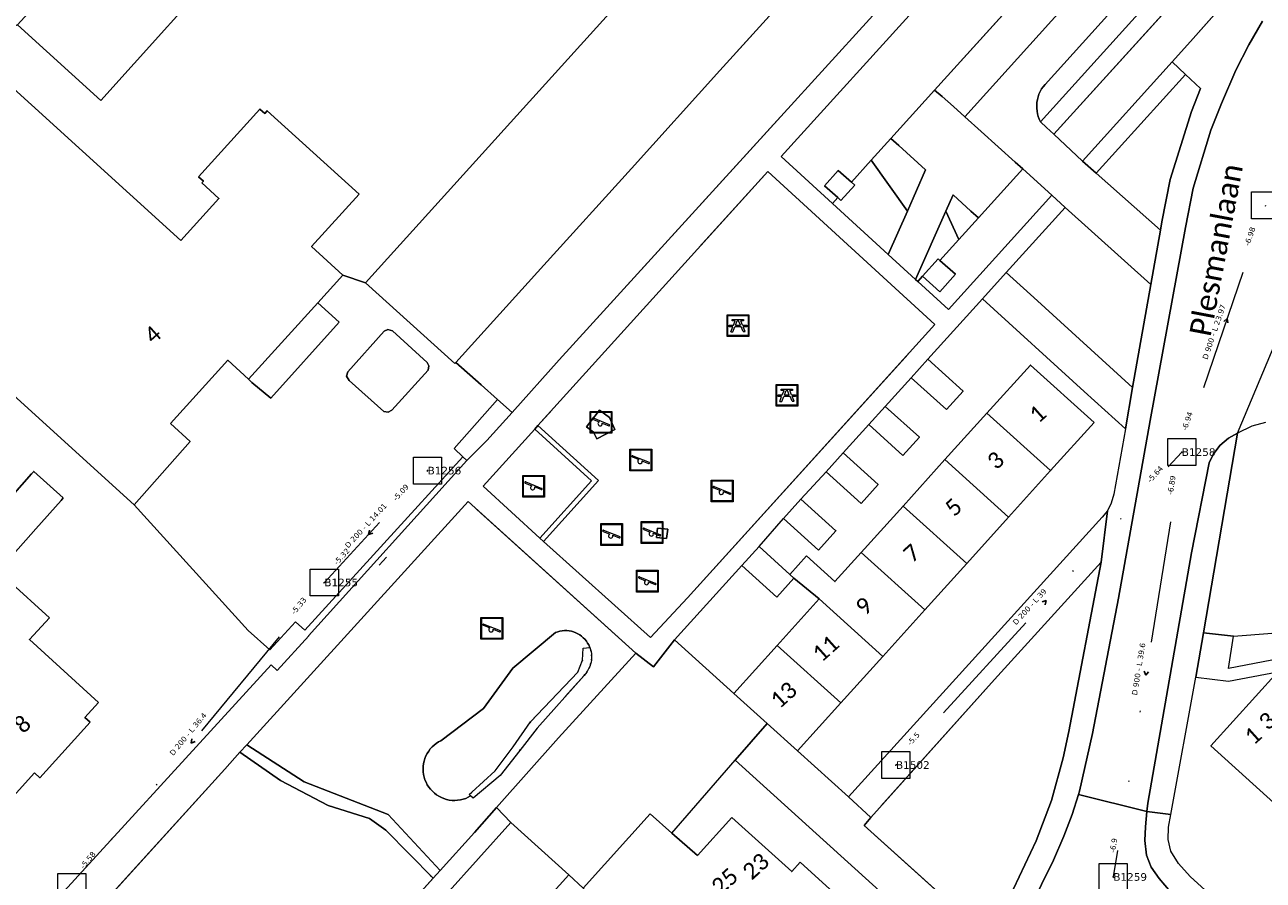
# Model space of a CAD drawing. Header units: metres. Extents: x 113074 to 114313, y 482627 to 483855.
# Tile 45 of 78: x 113702 to 113816, y 483092 to 483171. Entities that reach past the tile are written whole.
import ezdxf
from ezdxf.enums import TextEntityAlignment as Align

# ---------------------------------------------------------------- set-up
doc = ezdxf.new("R2010")
doc.units = ezdxf.units.M
doc.header["$MEASUREMENT"] = 0
doc.linetypes.add('DGN Style 2', pattern=[50.429501, 30.257701, -20.1718])
doc.linetypes.add('DGN Style 6', pattern=[30.473618, 0.016022, -6.408752, 11.215317, -6.408752, 0.016022, -6.408752])
for name, color, linetype, lineweight in [('BGT-Lijnen - BTD Groenvoorziening  gras- en kruidachtigen (v)', 94, 'Continuous', 13), ('BGT-Lijnen - BTD Groenvoorziening  heesters (v)', 94, 'Continuous', 13), ('BGT-Lijnen - BTD Groenvoorziening  planten (v)', 94, 'Continuous', 13), ('BGT-Lijnen - BTD Groenvoorziening (v)', 94, 'Continuous', 13), ('BGT-Lijnen - Huisnummer overig (t)', 252, 'Continuous', 13), ('BGT-Lijnen - ORL Straatnaam (t)', 7, 'Continuous', 13), ('BGT-Lijnen - OTD Gesloten verharding  kunststof (v)', 7, 'Continuous', 13), ('BGT-Lijnen - OTD Onverhard  zand (v)', 7, 'Continuous', 13), ('BGT-Lijnen - OTD Open verharding  tegels (v)', 7, 'Continuous', 13), ('BGT-Lijnen - OTD Open verharding (v)', 7, 'Continuous', 13), ('BGT-Lijnen - PND grondvlak pand (v_mv)', 1, 'Continuous', 13), ('BGT-Lijnen - STM Picknicktafel (p)', 7, 'Continuous', 13), ('BGT-Lijnen - STM Speelvoorziening (p)', 7, 'Continuous', 13), ('BGT-Lijnen - WGD Inrit (v)', 7, 'Continuous', 13), ('BGT-Lijnen - WGD Parkeervlak (v)', 7, 'Continuous', 13), ('BGT-Lijnen - WGD Rijbaan - Lokale weg (v)', 7, 'Continuous', 13), ('BGT-Lijnen - WGD Rijbaan - Lokale weg verkeersdrempel (v)', 7, 'Continuous', 13), ('BGT-Lijnen - WGD Voetpad (v)', 7, 'Continuous', 13), ('BGT-Lijnen - XXX Haagvoet BTD (v)', 211, 'Continuous', 13), ('Riolering - BOBs', 7, 'Continuous', 13), ('Riolering - Gemengd riool', 7, 'Continuous', 13), ('Riolering - KNOOP_NUMMER', 7, 'Continuous', 13), ('Riolering - KNOOP_RIOOLPUT', 7, 'Continuous', 13), ('Riolering - Leidingtekst', 7, 'Continuous', 13), ('Riolering - Level 63', 7, 'Continuous', 13), ('Riolering - Stroomrichting', 7, 'Continuous', 13)]:
    doc.layers.add(name, color=color, linetype=linetype, lineweight=lineweight)
doc.styles.add('Style-Calibri', font='calibri.ttf')
doc.styles.add('Style-Verdana', font='verdana.ttf')

# ---------------------------------------------------------------- blocks, each defined once
blk = doc.blocks.new('STM Speelvoorziening')
at = {"layer": 'BGT-Lijnen - STM Speelvoorziening (p)', "color": 30, "lineweight": 13, "flags": 128}
for points in [[(-93, -87), (-93, 88)], [(-88, 93), (88, 93)], [(-77, 28), (-17, 4)], [(-73, 40), (76, -20)], [(92, 88), (92, -87)], [(88, -92), (-88, -92)], [(11, -7), (71, -31)]]:
    blk.add_lwpolyline(points, dxfattribs=at)
at = {"layer": 'BGT-Lijnen - STM Speelvoorziening (p)', "color": 30, "lineweight": 13, "extrusion": (0, 0, -1)}
for centre, start, end in [((88, 88), 360, 90), ((-88, 88), 90, 180), ((88, -87), 270, 0), ((-88, -87), 180, 270)]:
    blk.add_arc(centre, 4.32, start, end, dxfattribs=at)
at = {"layer": 'BGT-Lijnen - STM Speelvoorziening (p)', "color": 30, "lineweight": 13}
for centre, radius, start, end in [((-76, 34), 6.15, 59.2233, 256.9778), ((-8, -13), 20.1, 118.3273, 269.9999), ((-8, -13), 20.1, 270, 17.8725), ((73, -26), 6.08, 246.3332, 69.8668)]:
    blk.add_arc(centre, radius, start, end, dxfattribs=at)
blk.add_3dface([(-100, 100), (100, 100), (100, -100), (-100, -100)], dxfattribs=at)
blk = doc.blocks.new('STM Picknicktafel')
at = {"layer": 'BGT-Lijnen - STM Picknicktafel (p)', "color": 241, "lineweight": 13, "flags": 128}
for points in [[(-93, -87), (-93, 88)], [(-88, 93), (88, 93)], [(-49, -12), (-82, -12), (-82, 4)], [(-82, 4), (-43, 4)], [(-27, 43), (-53, 43), (-53, 57)], [(-53, 57), (51, 57), (51, 43), (25, 43)], [(-43, 4), (-27, 43)], [(-23, 4), (-7, 43)], [(-23, 4), (21, 4)], [(5, 43), (-7, 43)], [(21, 4), (5, 43)], [(41, 4), (25, 43)], [(41, 4), (80, 4), (80, -12), (48, -12)], [(92, 88), (92, -87)], [(88, -92), (-88, -92)], [(-67, -56), (-49, -12)], [(-67, -56), (-48, -56)], [(-48, -56), (-30, -12)], [(28, -12), (-30, -12)], [(47, -55), (28, -12)], [(47, -55), (66, -55)], [(66, -55), (48, -12)]]:
    blk.add_lwpolyline(points, dxfattribs=at)
at = {"layer": 'BGT-Lijnen - STM Picknicktafel (p)', "color": 241, "lineweight": 13, "extrusion": (0, 0, -1)}
for centre, start, end in [((88, 88), 359.9986, 89.9987), ((-88, 88), 90, 180), ((88, -87), 270.0013, 0.0014), ((-88, -87), 180, 270)]:
    blk.add_arc(centre, 4.32, start, end, dxfattribs=at)
at = {"layer": 'BGT-Lijnen - STM Picknicktafel (p)', "color": 241, "lineweight": 13}
blk.add_3dface([(-100, 100), (100, 100), (100, -100), (-100, -100)], dxfattribs=at)
blk = doc.blocks.new('rioput')
at = {"layer": 'Riolering - Level 63', "linetype": 'Continuous', "lineweight": 13}
blk.add_3dface([(-1.29, 1.24), (1.29, 1.24), (1.29, -1.24), (-1.29, -1.24)], dxfattribs=at)

msp = doc.modelspace()

# ---------------------------------------------------------------- linework, layer by layer
at = {"layer": 'BGT-Lijnen - BTD Groenvoorziening  gras- en kruidachtigen (v)', "linetype": 'DGN Style 2', "lineweight": 13, "flags": 128}
for points in [[(113751.42, 483139.89), (113788.13, 483180.24)], [(113774.37, 483175.56), (113766.19, 483166.52), (113758.05, 483157.51)], [(113809.05, 483166.15), (113800.83, 483157.06), (113806.74, 483151.82)], [(113810.41, 483164.87), (113809.05, 483166.15)], [(113807.62, 483156.49), (113809.58, 483162.74), (113810.41, 483164.87)], [(113758.05, 483157.51), (113750, 483148.61), (113741.91, 483139.66)], [(113785.97, 483143.13), (113770.6, 483157.23), (113749.46, 483133.85)], [(113806.74, 483151.82), (113806.88, 483152.6), (113807.62, 483156.49)], [(113805.85, 483146.83), (113797.98, 483153.92), (113792.55, 483147.92)], [(113792.55, 483147.92), (113795.43, 483145.31), (113797.53, 483143.39)], [(113797.53, 483143.39), (113804.18, 483137.36), (113805.85, 483146.83)], [(113763.21, 483118), (113785.97, 483143.13)], [(113741.91, 483139.66), (113744.24, 483137.59), (113745.74, 483136.25)], [(113745.74, 483136.25), (113747.08, 483135.05), (113751.42, 483139.89)], [(113753.91, 483133.74), (113755.12, 483135.27), (113756.05, 483134.6)], [(113756.05, 483134.6), (113756.52, 483133.47), (113754.87, 483132.61)], [(113749.46, 483133.85), (113755.02, 483128.79), (113749.96, 483123.18)], [(113754.87, 483132.61), (113754.58, 483133.24), (113753.91, 483133.74)], [(113743.02, 483126.85), (113722.66, 483104.47)], [(113751.35, 483105.1), (113758.46, 483112.91), (113743.02, 483126.85)], [(113760.36, 483123.54), (113760.46, 483124.41), (113761.4, 483124.31)], [(113761.4, 483124.31), (113761.28, 483123.45), (113760.36, 483123.54)], [(113749.96, 483123.18), (113759.82, 483114.34), (113763.21, 483118)], [(113801.29, 483121.26), (113791.47, 483110.46), (113780.08, 483097.76)], [(113798.31, 483105.69), (113801.29, 483121.26)], [(113747.15, 483111.52), (113751.08, 483114.8)], [(113751.08, 483114.8), (113751.28, 483114.87), (113751.48, 483114.92)], [(113751.48, 483114.92), (113751.69, 483114.96), (113751.9, 483114.97)], [(113751.9, 483114.97), (113752.11, 483114.97), (113752.32, 483114.95)], [(113752.32, 483114.95), (113752.53, 483114.91), (113752.73, 483114.85)], [(113752.73, 483114.85), (113752.93, 483114.78), (113753.12, 483114.69)], [(113753.12, 483114.69), (113753.3, 483114.58), (113753.47, 483114.46)], [(113753.47, 483114.46), (113753.63, 483114.32), (113753.78, 483114.17)], [(113753.78, 483114.17), (113753.91, 483114.01), (113754.03, 483113.83)], [(113754.03, 483113.83), (113754.13, 483113.65), (113754.17, 483113.57)], [(113754.17, 483113.57), (113754.2, 483113.5), (113754.23, 483113.42)], [(113754.23, 483113.42), (113754.3, 483113.23), (113754.34, 483113.04)], [(113754.37, 483112.25), (113754.34, 483112.06), (113754.29, 483111.87)], [(113754.34, 483113.04), (113754.38, 483112.84), (113754.39, 483112.65)], [(113754.39, 483112.65), (113754.39, 483112.45), (113754.37, 483112.25)], [(113740.53, 483104.84), (113744.43, 483107.81), (113747.15, 483111.52)], [(113753.95, 483111.16), (113753.83, 483111), (113753.7, 483110.85)], [(113754.15, 483111.5), (113754.06, 483111.32), (113753.95, 483111.16)], [(113754.29, 483111.87), (113754.23, 483111.68), (113754.15, 483111.5)], [(113753.7, 483110.85), (113749.37, 483106), (113747.78, 483103.94)], [(113796.72, 483099.34), (113797.79, 483103.26), (113798.31, 483105.69)], [(113722.66, 483104.47), (113727.93, 483101.06), (113735.68, 483098.05)], [(113739.4, 483103.88), (113739.55, 483104.08), (113739.72, 483104.26)], [(113739.72, 483104.26), (113739.9, 483104.43), (113740.1, 483104.59)], [(113740.1, 483104.59), (113740.31, 483104.72), (113740.53, 483104.84)], [(113743.61, 483096.39), (113745.64, 483098.68), (113751.35, 483105.1)], [(113725.78, 483101.17), (113722.03, 483103.77), (113720.63, 483102.23)], [(113738.98, 483102.97), (113739.06, 483103.21), (113739.15, 483103.44)], [(113739.15, 483103.44), (113739.27, 483103.66), (113739.4, 483103.88)], [(113747.78, 483103.94), (113745.98, 483101.64), (113743.49, 483099.55)], [(113720.63, 483102.23), (113704.34, 483084.24), (113719.77, 483070.01)], [(113738.9, 483101.98), (113738.89, 483102.23), (113738.9, 483102.48)], [(113738.9, 483102.48), (113738.93, 483102.73), (113738.98, 483102.97)], [(113738.98, 483101.48), (113738.93, 483101.73), (113738.9, 483101.98)], [(113733.96, 483097.69), (113730.15, 483098.89), (113725.78, 483101.17)], [(113739.16, 483101.01), (113739.06, 483101.24), (113738.98, 483101.48)], [(113739.41, 483100.57), (113739.27, 483100.78), (113739.16, 483101.01)], [(113739.74, 483100.18), (113739.57, 483100.37), (113739.41, 483100.57)], [(113740.13, 483099.86), (113739.93, 483100.01), (113739.74, 483100.18)], [(113740.57, 483099.6), (113740.35, 483099.72), (113740.13, 483099.86)], [(113743.49, 483099.55), (113743.26, 483099.75), (113743.04, 483099.63)], [(113741.05, 483099.43), (113740.81, 483099.51), (113740.57, 483099.6)], [(113741.56, 483099.35), (113741.3, 483099.38), (113741.05, 483099.43)], [(113742.06, 483099.36), (113741.81, 483099.34), (113741.56, 483099.35)], [(113742.57, 483099.45), (113742.32, 483099.39), (113742.06, 483099.36)], [(113743.04, 483099.63), (113742.81, 483099.53), (113742.57, 483099.45)], [(113793.22, 483091.22), (113795.3, 483095.62), (113796.72, 483099.34)], [(113735.45, 483096.62), (113733.96, 483097.69)], [(113735.68, 483098.05), (113740.45, 483092.9), (113743.61, 483096.39)], [(113780.08, 483097.76), (113779.46, 483097.05), (113790.56, 483087.06)], [(113719.77, 483070.01), (113739.81, 483092.18), (113735.45, 483096.62)]]:
    msp.add_lwpolyline(points, dxfattribs=at)
at = {"layer": 'BGT-Lijnen - BTD Groenvoorziening  heesters (v)', "linetype": 'DGN Style 2', "lineweight": 13, "flags": 128}
for points in [[(113790.44, 483179.02), (113784.81, 483172.9), (113771.84, 483158.6)], [(113812.38, 483177.71), (113796.94, 483160.65), (113799.56, 483158.18)], [(113809.5, 483169.19), (113814.88, 483175.28), (113812.38, 483177.71)], [(113785.94, 483164.71), (113793.73, 483173.32)], [(113799.56, 483158.18), (113807.81, 483167.32), (113809.5, 483169.19)], [(113780.12, 483158.26), (113781.92, 483160.26), (113785.94, 483164.71)], [(113785.94, 483164.71), (113781.92, 483160.26), (113782.65, 483159.62)], [(113787.7, 483163.2), (113786.66, 483164.14), (113785.94, 483164.71)], [(113790.23, 483160.91), (113788.73, 483162.27), (113787.7, 483163.2)], [(113781.92, 483160.26), (113780.12, 483158.26), (113783.45, 483153.59)], [(113785.12, 483157.37), (113782.65, 483159.62), (113781.92, 483160.26)], [(113794.06, 483157.46), (113793.36, 483158.09), (113790.23, 483160.91)], [(113782.65, 483159.62), (113785.12, 483157.37)], [(113771.84, 483158.6), (113776.56, 483154.28), (113777.04, 483154.83)], [(113777.09, 483157.33), (113778.3, 483156.25), (113780.12, 483158.26)], [(113783.45, 483153.59), (113780.12, 483158.26), (113778.3, 483156.25)], [(113778.3, 483156.25), (113777.09, 483157.33), (113775.82, 483155.91)], [(113777.04, 483154.83), (113775.82, 483155.91), (113777.09, 483157.33)], [(113785.12, 483157.37), (113783.45, 483153.59), (113781.68, 483149.59)], [(113783.45, 483153.59), (113785.12, 483157.37)], [(113789.29, 483153.58), (113789.99, 483152.97), (113794.06, 483157.46)], [(113796.73, 483155.05), (113794.06, 483157.46), (113789.99, 483152.97)], [(113775.82, 483155.91), (113777.04, 483154.83), (113777.33, 483154.56)], [(113778.3, 483156.25), (113778.6, 483155.98), (113777.33, 483154.56)], [(113777.33, 483154.56), (113778.6, 483155.98), (113778.3, 483156.25)], [(113777.33, 483154.56), (113777.04, 483154.83), (113776.56, 483154.28)], [(113784.41, 483147.1), (113787.23, 483144.52), (113796.73, 483155.05)], [(113786.99, 483153.57), (113787.65, 483155.07), (113789.29, 483153.58)], [(113789.29, 483153.58), (113787.65, 483155.07), (113786.99, 483153.57)], [(113776.56, 483154.28), (113781.68, 483149.59), (113783.45, 483153.59)], [(113781.68, 483149.59), (113784.21, 483147.28), (113786.99, 483153.57)], [(113788.18, 483150.96), (113786.99, 483153.57), (113784.21, 483147.28)], [(113786.99, 483153.57), (113788.18, 483150.96), (113789.99, 483152.97)], [(113789.99, 483152.97), (113789.29, 483153.58)], [(113789.99, 483152.97), (113788.18, 483150.96), (113786.45, 483149.05)], [(113786.45, 483149.05), (113788.18, 483150.96)], [(113784.83, 483147.58), (113786.28, 483149.2), (113786.45, 483149.05)], [(113786.45, 483149.05), (113786.28, 483149.2), (113784.83, 483147.58)], [(113786.45, 483149.05), (113787.88, 483147.78), (113786.43, 483146.16)], [(113787.88, 483147.78), (113786.45, 483149.05)], [(113784.21, 483147.28), (113784.41, 483147.1), (113784.83, 483147.58)], [(113786.43, 483146.16), (113784.83, 483147.58), (113784.41, 483147.1)], [(113784.83, 483147.58), (113786.43, 483146.16), (113787.88, 483147.78)], [(113792.55, 483147.92), (113790.37, 483145.51), (113799.73, 483136.99)], [(113797.53, 483143.39), (113795.43, 483145.31), (113792.55, 483147.92)], [(113804.18, 483137.34), (113804.18, 483137.36), (113797.53, 483143.39)], [(113799.73, 483136.99), (113803.51, 483133.55), (113804.18, 483137.34)], [(113816.4, 483134.14), (113815.16, 483133.8), (113813.82, 483133.15)], [(113813.82, 483133.15), (113810.7, 483114.78), (113813.45, 483114.47)], [(113813.45, 483114.47), (113817.01, 483114.75), (113827.42, 483126.22)]]:
    msp.add_lwpolyline(points, dxfattribs=at)
at = {"layer": 'BGT-Lijnen - BTD Groenvoorziening  planten (v)', "linetype": 'DGN Style 2', "lineweight": 13, "flags": 128}
for points in [[(113751.08, 483114.8), (113747.15, 483111.52), (113744.43, 483107.81)], [(113751.48, 483114.92), (113751.28, 483114.87), (113751.08, 483114.8)], [(113751.9, 483114.97), (113751.69, 483114.96), (113751.48, 483114.92)], [(113752.32, 483114.95), (113752.11, 483114.97), (113751.9, 483114.97)], [(113752.73, 483114.85), (113752.53, 483114.91), (113752.32, 483114.95)], [(113753.12, 483114.69), (113752.93, 483114.78), (113752.73, 483114.85)], [(113753.47, 483114.46), (113753.3, 483114.58), (113753.12, 483114.69)], [(113753.78, 483114.17), (113753.63, 483114.32), (113753.47, 483114.46)], [(113753.55, 483112.26), (113753.61, 483113.36), (113754.23, 483113.42)], [(113754.03, 483113.83), (113753.91, 483114.01), (113753.78, 483114.17)], [(113754.17, 483113.57), (113754.13, 483113.65), (113754.03, 483113.83)], [(113754.23, 483113.42), (113754.2, 483113.5), (113754.17, 483113.57)], [(113748.77, 483106.57), (113753.13, 483111.16), (113753.55, 483112.26)], [(113744.43, 483107.81), (113740.53, 483104.84), (113740.31, 483104.72)], [(113747.18, 483104.29), (113748.77, 483106.57)], [(113739.9, 483104.43), (113739.72, 483104.26), (113739.55, 483104.08)], [(113740.31, 483104.72), (113740.1, 483104.59), (113739.9, 483104.43)], [(113743.36, 483100.11), (113745.53, 483102.08), (113747.18, 483104.29)], [(113739.06, 483103.21), (113738.98, 483102.97), (113738.93, 483102.73)], [(113739.27, 483103.66), (113739.15, 483103.44), (113739.06, 483103.21)], [(113739.55, 483104.08), (113739.4, 483103.88), (113739.27, 483103.66)], [(113738.93, 483102.73), (113738.9, 483102.48), (113738.89, 483102.23)], [(113738.89, 483102.23), (113738.9, 483101.98), (113738.93, 483101.73)], [(113738.93, 483101.73), (113738.98, 483101.48), (113739.06, 483101.24)], [(113739.06, 483101.24), (113739.16, 483101.01), (113739.27, 483100.78)], [(113739.27, 483100.78), (113739.41, 483100.57), (113739.57, 483100.37)], [(113739.57, 483100.37), (113739.74, 483100.18), (113739.93, 483100.01)], [(113739.93, 483100.01), (113740.13, 483099.86), (113740.35, 483099.72)], [(113740.35, 483099.72), (113740.57, 483099.6), (113740.81, 483099.51)], [(113742.81, 483099.53), (113743.04, 483099.63), (113743.26, 483099.75)], [(113743.26, 483099.75), (113743.12, 483099.89), (113743.36, 483100.11)], [(113740.81, 483099.51), (113741.05, 483099.43), (113741.3, 483099.38)], [(113741.3, 483099.38), (113741.56, 483099.35), (113741.81, 483099.34)], [(113741.81, 483099.34), (113742.06, 483099.36), (113742.32, 483099.39)], [(113742.32, 483099.39), (113742.57, 483099.45), (113742.81, 483099.53)]]:
    msp.add_lwpolyline(points, dxfattribs=at)
at = {"layer": 'BGT-Lijnen - BTD Groenvoorziening (v)', "linetype": 'DGN Style 2', "lineweight": 13, "flags": 128}
for points in [[(113747.08, 483135.05), (113745.74, 483136.25), (113741.74, 483131.73)], [(113742.92, 483130.63), (113744.76, 483132.47), (113747.08, 483135.05)], [(113741.74, 483131.73), (113742.54, 483130.98), (113742.92, 483130.63)]]:
    msp.add_lwpolyline(points, dxfattribs=at)
at = {"layer": 'BGT-Lijnen - ORL Straatnaam (t)', "linetype": 'Continuous', "lineweight": 13, "flags": 128}
msp.add_lwpolyline([(113734.84, 483120.99), (113735.52, 483121.73)], dxfattribs=at)
at = {"layer": 'BGT-Lijnen - OTD Gesloten verharding  kunststof (v)', "linetype": 'Continuous', "lineweight": 13, "flags": 128}
for points in [[(113756.05, 483134.6), (113755.12, 483135.27), (113753.91, 483133.74)], [(113754.87, 483132.61), (113756.52, 483133.47), (113756.05, 483134.6)], [(113749.16, 483133.52), (113744.4, 483128.26), (113749.62, 483123.49)], [(113749.62, 483123.49), (113754.38, 483128.77), (113749.16, 483133.52)], [(113753.91, 483133.74), (113754.58, 483133.24), (113754.87, 483132.61)], [(113761.4, 483124.31), (113760.46, 483124.41), (113760.36, 483123.54)], [(113760.36, 483123.54), (113761.28, 483123.45), (113761.4, 483124.31)]]:
    msp.add_lwpolyline(points, dxfattribs=at)
at = {"layer": 'BGT-Lijnen - OTD Onverhard  zand (v)', "linetype": 'Continuous', "lineweight": 13, "flags": 128}
for points in [[(113735.3, 483142.54), (113731.96, 483138.8), (113731.85, 483138.4)], [(113736.08, 483142.56), (113735.65, 483142.67), (113735.3, 483142.54)], [(113739.43, 483139.34), (113739.26, 483139.65), (113736.08, 483142.56)], [(113736, 483135.26), (113739.34, 483138.93), (113739.43, 483139.34)], [(113731.85, 483138.4), (113732.08, 483137.99), (113735.28, 483135.15)], [(113735.28, 483135.15), (113735.67, 483135.09), (113736, 483135.26)]]:
    msp.add_lwpolyline(points, dxfattribs=at)
at = {"layer": 'BGT-Lijnen - OTD Open verharding  tegels (v)', "linetype": 'Continuous', "lineweight": 13, "flags": 128}
for points in [[(113755.02, 483128.79), (113749.46, 483133.85), (113749.16, 483133.52)], [(113749.16, 483133.52), (113754.38, 483128.77), (113749.62, 483123.49)], [(113749.62, 483123.49), (113749.96, 483123.18), (113755.02, 483128.79)]]:
    msp.add_lwpolyline(points, dxfattribs=at)
at = {"layer": 'BGT-Lijnen - OTD Open verharding (v)', "linetype": 'Continuous', "lineweight": 13, "flags": 128}
for points in [[(113733.58, 483146.98), (113747.5, 483162.37), (113768.33, 483185.41)], [(113723.02, 483179.1), (113721.78, 483177.73), (113709.23, 483163.76)], [(113709.23, 483163.76), (113701.57, 483170.71), (113699.39, 483169.72)], [(113698.13, 483167.63), (113716.59, 483150.88), (113720.1, 483154.74)], [(113718.67, 483156.35), (113718.23, 483156.75), (113723.87, 483162.97)], [(113723.87, 483162.97), (113724.31, 483162.56), (113724.53, 483162.81)], [(113724.53, 483162.81), (113732.99, 483155.13), (113728.62, 483150.31)], [(113720.1, 483154.74), (113718.52, 483156.18), (113718.67, 483156.35)], [(113728.62, 483150.31), (113731.5, 483147.69), (113733.58, 483146.98)], [(113733.58, 483146.98), (113731.5, 483147.69), (113729.21, 483145.15)], [(113741.91, 483139.66), (113741.81, 483139.54), (113733.58, 483146.98)], [(113731.16, 483143.37), (113729.21, 483145.15), (113722.82, 483138.12)], [(113729.21, 483145.15), (113731.16, 483143.37), (113724.87, 483136.38)], [(113724.87, 483136.38), (113731.16, 483143.37)], [(113731.85, 483138.4), (113731.96, 483138.8), (113735.3, 483142.54)], [(113735.3, 483142.54), (113735.65, 483142.67), (113736.08, 483142.56)], [(113736.08, 483142.56), (113739.26, 483139.65), (113739.43, 483139.34)], [(113722.82, 483138.12), (113720.92, 483139.85), (113715.64, 483134.02)], [(113745.74, 483136.25), (113744.24, 483137.59), (113741.91, 483139.66)], [(113739.43, 483139.34), (113739.34, 483138.93), (113736, 483135.26)], [(113724.87, 483136.38), (113723.12, 483137.82), (113722.82, 483138.12)], [(113722.82, 483138.12), (113723.12, 483137.82), (113724.87, 483136.38)], [(113735.28, 483135.15), (113732.08, 483137.99), (113731.85, 483138.4)], [(113742.54, 483130.98), (113741.74, 483131.73), (113745.74, 483136.25)], [(113736, 483135.26), (113735.67, 483135.09), (113735.28, 483135.15)], [(113715.64, 483134.02), (113717.45, 483132.38), (113712.3, 483126.56)], [(113728.01, 483115.01), (113742.54, 483130.98)], [(113712.3, 483126.56), (113722.79, 483114.99), (113724.77, 483113.2)], [(113724.77, 483113.2), (113727.14, 483115.79), (113728.01, 483115.01)]]:
    msp.add_lwpolyline(points, dxfattribs=at)
at = {"layer": 'BGT-Lijnen - PND grondvlak pand (v_mv)', "linetype": 'Continuous', "lineweight": 25, "flags": 128}
for points in [[(113771.78, 483189.22), (113768.33, 483185.41), (113747.5, 483162.37)], [(113766.19, 483166.52), (113774.37, 483175.56), (113782.3, 483184.34)], [(113712.36, 483182.59), (113701.57, 483170.71), (113709.23, 483163.76)], [(113709.23, 483163.76), (113721.78, 483177.73), (113723.02, 483179.1)], [(113716.59, 483150.88), (113698.13, 483167.63), (113697.74, 483167.19)], [(113750, 483148.61), (113758.05, 483157.51), (113766.19, 483166.52)], [(113724.31, 483162.56), (113723.87, 483162.97), (113718.23, 483156.75)], [(113732.99, 483155.13), (113724.53, 483162.81), (113724.31, 483162.56)], [(113747.5, 483162.37), (113733.58, 483146.98), (113741.81, 483139.54)], [(113718.23, 483156.75), (113718.67, 483156.35), (113718.52, 483156.18)], [(113718.52, 483156.18), (113720.1, 483154.74), (113716.59, 483150.88)], [(113731.5, 483147.69), (113728.62, 483150.31), (113732.99, 483155.13)], [(113687.94, 483150.56), (113687, 483149.52), (113712.3, 483126.56)], [(113722.82, 483138.12), (113729.21, 483145.15), (113731.5, 483147.69)], [(113741.81, 483139.54), (113741.91, 483139.66), (113750, 483148.61)], [(113715.64, 483134.02), (113720.92, 483139.85), (113722.82, 483138.12)], [(113785.34, 483139.95), (113783.8, 483138.25), (113787.04, 483135.32)], [(113787.04, 483135.32), (113788.58, 483137.02), (113785.34, 483139.95)], [(113800.63, 483134.12), (113794.77, 483139.41), (113790.77, 483134.99)], [(113781.41, 483135.61), (113779.89, 483133.93), (113783.04, 483131.08)], [(113783.04, 483131.08), (113784.56, 483132.76), (113781.41, 483135.61)], [(113712.3, 483126.56), (113717.45, 483132.38), (113715.64, 483134.02)], [(113790.77, 483134.99), (113786.91, 483130.72), (113792.77, 483125.42)], [(113790.77, 483134.99), (113796.63, 483129.7), (113800.63, 483134.12)], [(113792.77, 483125.42), (113796.63, 483129.7), (113790.77, 483134.99)], [(113777.54, 483131.32), (113775.98, 483129.6), (113779.2, 483126.68)], [(113779.2, 483126.68), (113780.76, 483128.41), (113777.54, 483131.32)], [(113786.91, 483130.72), (113783.05, 483126.44), (113788.91, 483121.15)], [(113788.91, 483121.15), (113792.77, 483125.42), (113786.91, 483130.72)], [(113702.86, 483129.41), (113700.18, 483126.37), (113698.71, 483127.64)], [(113705.78, 483127.19), (113703.06, 483129.63), (113702.86, 483129.41)], [(113703.24, 483124.33), (113705.57, 483126.96), (113705.78, 483127.19)], [(113773.66, 483127.07), (113772.06, 483125.3), (113775.28, 483122.39)], [(113775.28, 483122.39), (113776.88, 483124.16), (113773.66, 483127.07)], [(113783.05, 483126.44), (113779.19, 483122.16), (113785.05, 483116.87)], [(113785.05, 483116.87), (113788.91, 483121.15), (113783.05, 483126.44)], [(113697.88, 483118.28), (113703.24, 483124.33)], [(113769.8, 483122.7), (113768.23, 483120.96), (113771.44, 483118.05)], [(113772.63, 483120.14), (113769.8, 483122.7)], [(113774.17, 483121.85), (113772.63, 483120.14), (113773.01, 483119.79)], [(113779.19, 483122.16), (113776.78, 483119.49), (113774.17, 483121.85)], [(113781.19, 483112.6), (113785.05, 483116.87), (113779.19, 483122.16)], [(113704.5, 483116.16), (113700.74, 483119.58), (113693.01, 483111.11)], [(113771.44, 483118.05), (113773.01, 483119.79), (113772.63, 483120.14)], [(113773.01, 483119.79), (113775.33, 483117.89), (113781.19, 483112.6)], [(113775.33, 483117.89), (113771.47, 483113.61), (113777.33, 483108.32)], [(113777.33, 483108.32), (113781.19, 483112.6), (113775.33, 483117.89)], [(113709.02, 483108.34), (113702.66, 483114.14), (113704.5, 483116.16)], [(113771.47, 483113.61), (113767.48, 483109.19), (113770.54, 483106.42)], [(113777.33, 483108.32), (113771.47, 483113.61)], [(113817.54, 483111.17), (113811.38, 483104.38), (113824.57, 483092.42)], [(113708.26, 483106.53), (113707.77, 483106.97), (113709.02, 483108.34)], [(113770.54, 483106.42), (113773.34, 483103.9), (113777.33, 483108.32)], [(113703.12, 483101.88), (113703.61, 483101.43), (113708.26, 483106.53)], [(113696.51, 483101.13), (113699.75, 483098.17), (113703.12, 483101.88)], [(113759.77, 483098.12), (113753.63, 483091.28), (113758.15, 483087.18)], [(113764.13, 483094.27), (113761.79, 483096.33), (113759.77, 483098.12)], [(113767.31, 483097.78), (113764.13, 483094.27)], [(113773.57, 483093.65), (113772.81, 483092.8), (113767.31, 483097.78)], [(113775.53, 483090.31), (113776.31, 483091.16), (113773.57, 483093.65)], [(113753.63, 483091.28), (113752.29, 483092.48), (113748.29, 483088.05)]]:
    msp.add_lwpolyline(points, dxfattribs=at)
at = {"layer": 'BGT-Lijnen - WGD Inrit (v)', "linetype": 'Continuous', "lineweight": 13, "flags": 128}
for points in [[(113808.4, 483184.08), (113788.73, 483162.27), (113790.23, 483160.91)], [(113795.95, 483165.03), (113796.12, 483165.24), (113811.01, 483181.75)], [(113795.67, 483164.59), (113795.8, 483164.82), (113795.95, 483165.03)], [(113795.35, 483163.06), (113795.35, 483163.32), (113795.37, 483163.58)], [(113795.37, 483163.58), (113795.41, 483163.84), (113795.47, 483164.1)], [(113795.47, 483164.1), (113795.56, 483164.35), (113795.67, 483164.59)], [(113795.43, 483162.53), (113795.38, 483162.79), (113795.35, 483163.06)], [(113795.59, 483162.03), (113795.5, 483162.28), (113795.43, 483162.53)], [(113796.25, 483161.29), (113795.71, 483161.8), (113795.59, 483162.03)], [(113799.56, 483158.18), (113796.94, 483160.65), (113796.25, 483161.29)], [(113790.23, 483160.91), (113793.36, 483158.09), (113794.06, 483157.46)], [(113806.74, 483151.82), (113800.83, 483157.06), (113799.56, 483158.18)], [(113794.06, 483157.46), (113796.73, 483155.05), (113797.98, 483153.92)], [(113797.98, 483153.92), (113805.85, 483146.83), (113806.74, 483151.82)], [(113770.54, 483106.42), (113767.61, 483103.04), (113788.34, 483084.27)], [(113778.02, 483099.67), (113773.34, 483103.9), (113770.54, 483106.42)], [(113779.46, 483097.05), (113780.08, 483097.76), (113778.02, 483099.67)], [(113788.34, 483084.27), (113790.56, 483087.06), (113779.46, 483097.05)]]:
    msp.add_lwpolyline(points, dxfattribs=at)
at = {"layer": 'BGT-Lijnen - WGD Parkeervlak (v)', "linetype": 'Continuous', "lineweight": 13, "flags": 128}
for points in [[(113788.73, 483162.27), (113808.4, 483184.08), (113809.15, 483184.91)], [(113811.76, 483182.58), (113811.01, 483181.75), (113796.12, 483165.24)], [(113795.71, 483161.8), (113812.5, 483180.42), (113813.25, 483181.24)], [(113793.73, 483173.32), (113785.94, 483164.71), (113786.66, 483164.14)], [(113795.8, 483164.82), (113795.67, 483164.59), (113795.56, 483164.35)], [(113796.12, 483165.24), (113795.95, 483165.03), (113795.8, 483164.82)], [(113786.66, 483164.14), (113787.7, 483163.2), (113788.73, 483162.27)], [(113795.41, 483163.84), (113795.37, 483163.58), (113795.35, 483163.32)], [(113795.56, 483164.35), (113795.47, 483164.1), (113795.41, 483163.84)], [(113795.35, 483163.32), (113795.35, 483163.06), (113795.38, 483162.79)], [(113795.38, 483162.79), (113795.43, 483162.53), (113795.5, 483162.28)], [(113795.5, 483162.28), (113795.59, 483162.03), (113795.71, 483161.8)], [(113762.01, 483114.12), (113760.09, 483111.65), (113758.46, 483112.91)], [(113770.54, 483106.42), (113767.48, 483109.19), (113762.01, 483114.12)], [(113758.46, 483112.91), (113751.35, 483105.1), (113745.64, 483098.68)], [(113767.61, 483103.04), (113770.54, 483106.42)], [(113759.77, 483098.12), (113761.79, 483096.33), (113767.61, 483103.04)], [(113745.64, 483098.68), (113746.97, 483097.31), (113752.29, 483092.48)], [(113752.29, 483092.48), (113753.63, 483091.28), (113759.77, 483098.12)]]:
    msp.add_lwpolyline(points, dxfattribs=at)
at = {"layer": 'BGT-Lijnen - WGD Rijbaan - Lokale weg (v)', "linetype": 'Continuous', "lineweight": 13, "flags": 128}
for points in [[(113816.13, 483171.07), (113814.88, 483168.87), (113813.68, 483166.56)], [(113813.68, 483166.56), (113812.36, 483163.49), (113811.38, 483161.02)], [(113811.38, 483161.02), (113809.75, 483155.69), (113809.03, 483152.07)], [(113809.03, 483152.07), (113805.78, 483134.32), (113802.88, 483117.96)], [(113813.01, 483132.69), (113813.82, 483133.15), (113820.98, 483150.16)], [(113811.59, 483131.19), (113812.21, 483132), (113813.01, 483132.69)], [(113809.6, 483122.14), (113811.22, 483130.4), (113811.59, 483131.19)], [(113805.49, 483098.33), (113805.57, 483099.09), (113809.6, 483122.14)], [(113802.88, 483117.96), (113800.48, 483105.49), (113799.29, 483100.2)], [(113799.29, 483100.2), (113799.19, 483099.88), (113805.49, 483098.33)]]:
    msp.add_lwpolyline(points, dxfattribs=at)
at = {"layer": 'BGT-Lijnen - WGD Rijbaan - Lokale weg verkeersdrempel (v)', "linetype": 'Continuous', "lineweight": 13, "flags": 128}
for points in [[(113805.49, 483098.33), (113799.19, 483099.88), (113798.61, 483098.05)], [(113798.61, 483098.05), (113797.85, 483096.06), (113796.9, 483093.83)], [(113805.29, 483095.65), (113805.35, 483096.91), (113805.49, 483098.33)], [(113805.89, 483093.19), (113805.46, 483094.3), (113805.29, 483095.65)], [(113796.9, 483093.83), (113794.7, 483089.35), (113793.73, 483087.66)], [(113807.66, 483090.92), (113806.61, 483092.15), (113805.89, 483093.19)]]:
    msp.add_lwpolyline(points, dxfattribs=at)
at = {"layer": 'BGT-Lijnen - WGD Voetpad (v)', "linetype": 'Continuous', "lineweight": 13, "flags": 128}
for points in [[(113788.9, 483181.08), (113788.13, 483180.24), (113751.42, 483139.89)], [(113813.25, 483181.24), (113812.5, 483180.42), (113795.71, 483161.8)], [(113796.94, 483160.65), (113812.38, 483177.71), (113813.79, 483179.27)], [(113814.88, 483175.28), (113809.5, 483169.19), (113807.81, 483167.32)], [(113776.56, 483154.28), (113771.84, 483158.6), (113784.81, 483172.9)], [(113813.68, 483166.56), (113814.88, 483168.87), (113816.13, 483171.07)], [(113809.05, 483166.15), (113807.81, 483167.32), (113799.56, 483158.18)], [(113807.81, 483167.32), (113809.05, 483166.15), (113810.41, 483164.87)], [(113799.56, 483158.18), (113800.83, 483157.06), (113809.05, 483166.15)], [(113811.38, 483161.02), (113812.36, 483163.49), (113813.68, 483166.56)], [(113810.41, 483164.87), (113809.58, 483162.74), (113807.62, 483156.49)], [(113795.71, 483161.8), (113796.25, 483161.29), (113796.94, 483160.65)], [(113809.03, 483152.07), (113809.75, 483155.69), (113811.38, 483161.02)], [(113749.46, 483133.85), (113770.6, 483157.23), (113785.97, 483143.13)], [(113807.62, 483156.49), (113806.88, 483152.6), (113806.74, 483151.82)], [(113797.98, 483153.92), (113796.73, 483155.05), (113787.23, 483144.52)], [(113784.21, 483147.28), (113781.68, 483149.59), (113776.56, 483154.28)], [(113790.37, 483145.51), (113792.55, 483147.92), (113797.98, 483153.92)], [(113806.74, 483151.82), (113805.85, 483146.83), (113804.18, 483137.36)], [(113805.78, 483134.32), (113809.03, 483152.07)], [(113787.23, 483144.52), (113784.41, 483147.1), (113784.21, 483147.28)], [(113783.8, 483138.25), (113785.34, 483139.95), (113790.37, 483145.51)], [(113785.97, 483143.13), (113763.21, 483118), (113759.82, 483114.34)], [(113751.42, 483139.89), (113747.08, 483135.05), (113744.76, 483132.47)], [(113779.89, 483133.93), (113781.41, 483135.61), (113783.8, 483138.25)], [(113804.18, 483137.36), (113804.18, 483137.34), (113803.51, 483133.55)], [(113775.98, 483129.6), (113777.54, 483131.32), (113779.89, 483133.93)], [(113800.48, 483105.49), (113802.88, 483117.96), (113805.78, 483134.32)], [(113744.4, 483128.26), (113749.16, 483133.52), (113749.46, 483133.85)], [(113803.51, 483133.55), (113802.46, 483127.53), (113802.21, 483126.7)], [(113810.7, 483114.78), (113813.82, 483133.15)], [(113813.82, 483133.15), (113813.01, 483132.69), (113812.21, 483132)], [(113744.76, 483132.47), (113742.92, 483130.63), (113728.35, 483114.49)], [(113812.21, 483132), (113811.59, 483131.19), (113811.22, 483130.4)], [(113772.06, 483125.3), (113773.66, 483127.07), (113775.98, 483129.6)], [(113811.22, 483130.4), (113809.6, 483122.14), (113805.57, 483099.09)], [(113749.96, 483123.18), (113749.62, 483123.49), (113744.4, 483128.26)], [(113722.03, 483103.77), (113722.66, 483104.47), (113743.02, 483126.85)], [(113743.02, 483126.85), (113758.46, 483112.91), (113760.09, 483111.65)], [(113801.87, 483126.01), (113801.37, 483125.41), (113778.02, 483099.67)], [(113791.47, 483110.46), (113801.29, 483121.26), (113801.87, 483126.01)], [(113802.21, 483126.7), (113801.87, 483126.01), (113801.29, 483121.26)], [(113768.23, 483120.96), (113769.8, 483122.7), (113772.06, 483125.3)], [(113759.82, 483114.34), (113749.96, 483123.18)], [(113760.09, 483111.65), (113762.01, 483114.12), (113768.23, 483120.96)], [(113801.29, 483121.26), (113798.31, 483105.69), (113797.79, 483103.26)], [(113728.35, 483114.49), (113728.36, 483114.48), (113725.47, 483111.31)], [(113807.68, 483098.05), (113810, 483110.68), (113810.7, 483114.78)], [(113813.45, 483114.47), (113810.7, 483114.78), (113810, 483110.68)], [(113821.94, 483113.19), (113812.99, 483111.48), (113813.45, 483114.47)], [(113725.47, 483111.31), (113724.9, 483111.82), (113702.25, 483087.04)], [(113810, 483110.68), (113813, 483110.31), (113817.54, 483111.17)], [(113778.02, 483099.67), (113780.08, 483097.76), (113791.47, 483110.46)], [(113799.19, 483099.88), (113799.29, 483100.2), (113800.48, 483105.49)], [(113722.66, 483104.47), (113722.03, 483103.77), (113725.78, 483101.17)], [(113735.68, 483098.05), (113727.93, 483101.06), (113722.66, 483104.47)], [(113704.34, 483084.24), (113720.63, 483102.23), (113722.03, 483103.77)], [(113797.79, 483103.26), (113796.72, 483099.34), (113795.3, 483095.62)], [(113725.78, 483101.17), (113730.15, 483098.89), (113733.96, 483097.69)], [(113797.85, 483096.06), (113798.61, 483098.05), (113799.19, 483099.88)], [(113746.97, 483097.31), (113745.64, 483098.68), (113743.61, 483096.39)], [(113805.57, 483099.09), (113805.49, 483098.33), (113807.68, 483098.05)], [(113733.96, 483097.69), (113735.45, 483096.62), (113739.81, 483092.18)], [(113739.81, 483092.18), (113740.45, 483092.9), (113735.68, 483098.05)], [(113807.68, 483098.05), (113805.49, 483098.33), (113805.35, 483096.91)], [(113807.45, 483095.75), (113807.47, 483096.89), (113807.68, 483098.05)], [(113735.05, 483084.06), (113746.97, 483097.31)], [(113743.61, 483096.39), (113740.45, 483092.9), (113739.81, 483092.18)], [(113805.35, 483096.91), (113805.29, 483095.65), (113805.46, 483094.3)], [(113795.3, 483095.62), (113793.22, 483091.22), (113791.81, 483088.91)], [(113794.7, 483089.35), (113796.9, 483093.83), (113797.85, 483096.06)], [(113808.39, 483093.53), (113807.69, 483094.66), (113807.45, 483095.75)], [(113805.46, 483094.3), (113805.89, 483093.19), (113806.61, 483092.15)], [(113857.13, 483048.95), (113809.48, 483092.33), (113808.39, 483093.53)], [(113739.81, 483092.18), (113719.77, 483070.01), (113704.34, 483084.24)], [(113806.61, 483092.15), (113807.66, 483090.92), (113811.53, 483087.35)]]:
    msp.add_lwpolyline(points, dxfattribs=at)
at = {"layer": 'BGT-Lijnen - XXX Haagvoet BTD (v)', "linetype": 'DGN Style 6', "lineweight": 13, "flags": 128}
for points in [[(113754.23, 483113.42), (113753.61, 483113.36), (113753.55, 483112.26)], [(113754.34, 483113.04), (113754.3, 483113.23), (113754.23, 483113.42)], [(113753.55, 483112.26), (113753.13, 483111.16), (113748.77, 483106.57)], [(113754.29, 483111.87), (113754.34, 483112.06), (113754.37, 483112.25)], [(113754.39, 483112.65), (113754.38, 483112.84), (113754.34, 483113.04)], [(113754.37, 483112.25), (113754.39, 483112.45), (113754.39, 483112.65)], [(113753.7, 483110.85), (113753.83, 483111), (113753.95, 483111.16)], [(113753.95, 483111.16), (113754.06, 483111.32), (113754.15, 483111.5)], [(113754.15, 483111.5), (113754.23, 483111.68), (113754.29, 483111.87)], [(113747.78, 483103.94), (113749.37, 483106), (113753.7, 483110.85)], [(113748.77, 483106.57), (113747.18, 483104.29), (113745.53, 483102.08)], [(113743.49, 483099.55), (113745.98, 483101.64), (113747.78, 483103.94)], [(113745.53, 483102.08), (113743.36, 483100.11), (113743.12, 483099.89)], [(113743.12, 483099.89), (113743.26, 483099.75), (113743.49, 483099.55)]]:
    msp.add_lwpolyline(points, dxfattribs=at)
at = {"layer": 'Riolering - Gemengd riool', "color": 94, "linetype": 'DGN Style 6', "lineweight": 13, "flags": 128}
for points in [[(113816.4, 483154.1), (113808.7, 483131.4)], [(113782.4, 483102.6), (113808.7, 483131.4)], [(113808.7, 483131.4), (113802.4, 483092.3)], [(113739.3, 483129.7), (113729.8, 483119.4)], [(113729.8, 483119.4), (113706.56, 483091.38)], [(113778.6, 483065.7), (113802.4, 483092.3)], [(113802.4, 483092.3), (113825.5, 483071.5)]]:
    msp.add_lwpolyline(points, dxfattribs=at)
at = {"layer": 'Riolering - KNOOP_RIOOLPUT', "color": 7, "linetype": 'Continuous', "lineweight": 13}
for p in [(113808.7, 483131.4), (113739.3, 483129.7), (113729.8, 483119.4), (113782.4, 483102.6), (113802.4, 483092.3)]:
    msp.add_point(p, dxfattribs=at)
at = {"layer": 'Riolering - Stroomrichting', "color": 30, "linetype": 'Continuous', "lineweight": 25, "flags": 128}
for points in [[(113812.57, 483143.43), (113812.87, 483143.7)], [(113812.95, 483143.3), (113812.87, 483143.7)], [(113733.96, 483124.21), (113733.87, 483123.82)], [(113734.25, 483123.93), (113733.87, 483123.82)], [(113795.84, 483117.62), (113796.22, 483117.74)], [(113796.14, 483117.35), (113796.22, 483117.74)], [(113805.25, 483111.24), (113805.39, 483110.86)], [(113805.64, 483111.17), (113805.39, 483110.86)], [(113717.61, 483105.01), (113717.54, 483104.62)], [(113717.92, 483104.76), (113717.54, 483104.62)]]:
    msp.add_lwpolyline(points, dxfattribs=at)

# ---------------------------------------------------------------- block references
at = {"layer": 'BGT-Lijnen - STM Picknicktafel (p)', "color": 7, "linetype": 'Continuous', "lineweight": 13, "xscale": 0.01, "yscale": 0.01}
for p in [(113767.87, 483143.04), (113772.37, 483136.63)]:
    msp.add_blockref('STM Picknicktafel', p, dxfattribs=at)
at = {"layer": 'BGT-Lijnen - STM Speelvoorziening (p)', "color": 7, "linetype": 'Continuous', "lineweight": 13, "xscale": 0.01, "yscale": 0.01}
for p in [(113755.26, 483134.14), (113758.92, 483130.67), (113749.06, 483128.26), (113766.41, 483127.83), (113756.23, 483123.82), (113759.96, 483124), (113759.53, 483119.52), (113745.21, 483115.18)]:
    msp.add_blockref('STM Speelvoorziening', p, dxfattribs=at)
at = {"layer": 'Riolering - Level 63', "linetype": 'Continuous', "lineweight": 13}
for p in [(113816.4, 483154.1), (113808.7, 483131.4), (113739.3, 483129.7), (113729.8, 483119.4), (113782.4, 483102.6), (113802.4, 483092.3), (113706.56, 483091.38)]:
    msp.add_blockref('rioput', p, dxfattribs=at)

# ---------------------------------------------------------------- texts
at = {"layer": 'BGT-Lijnen - Huisnummer overig (t)', "linetype": 'Continuous', "lineweight": 13, "style": 'Style-Calibri'}
for s, p in [('4', (113714, 483142.23)), ('1', (113795.44, 483134.93)), ('3', (113791.57, 483130.65)), ('5', (113787.69, 483126.34)), ('7', (113783.86, 483122.11)), ('9', (113779.46, 483117.23)), ('11', (113775.93, 483113.34)), ('13', (113772.06, 483109.06)), ('8', (113702.01, 483106.37)), ('3', (113816.56, 483106.66)), ('1', (113815.25, 483105.32)), ('23', (113769.5, 483093.29)), ('25', (113766.64, 483091.92))]:
    msp.add_text(s, height=1.5, rotation=41.85, dxfattribs=at).set_placement(p, align=Align.MIDDLE_CENTER)
at = {"layer": 'BGT-Lijnen - ORL Straatnaam (t)', "color": 7, "linetype": 'Continuous', "lineweight": 13, "style": 'Style-Calibri'}
msp.add_text('Plesmanlaan', height=2, rotation=79.2429, dxfattribs=at).set_placement((113811.86, 483150.01), align=Align.MIDDLE_CENTER)
at = {"layer": 'Riolering - BOBs', "color": 7, "linetype": 'Continuous', "lineweight": 13, "style": 'Style-Verdana'}
for s, rotation, p in [('-6.98', 71.2616, (113815.2, 483151.18)), ('-6.94', 71.2616, (113809.43, 483134.17)), ('-5.64', 47.5934, (113806.43, 483129.21)), ('-5.09', 47.31, (113737.02, 483127.52)), ('-6.89', 80.8509, (113808, 483128.32)), ('-5.32', 47.31, (113731.58, 483121.63)), ('-5.33', 50.3246, (113727.63, 483117.1)), ('-5.5', 47.5934, (113784.19, 483104.85)), ('-6.9', 80.8509, (113802.66, 483095.16)), ('-5.58', 50.3246, (113708.23, 483093.7))]:
    msp.add_text(s, height=0.5, rotation=rotation, dxfattribs=at).set_placement(p, align=Align.CENTER)
at = {"layer": 'Riolering - KNOOP_NUMMER', "color": 7, "linetype": 'Continuous', "lineweight": 13, "style": 'Style-Verdana'}
for s, p in [('B1258', (113808.7, 483131.4)), ('B1256', (113739.3, 483129.7)), ('B1255', (113729.8, 483119.4)), ('B1502', (113782.4, 483102.6)), ('B1259', (113802.4, 483092.3))]:
    msp.add_text(s, height=0.7, dxfattribs=at).set_placement(p, align=Align.MIDDLE_LEFT)
at = {"layer": 'Riolering - Leidingtekst', "color": 7, "linetype": 'Continuous', "lineweight": 13, "style": 'Style-Verdana'}
for s, rotation, p in [('D 900 - L 23.97', 71.2627, (113811.9, 483142.38)), ('D 200 - L 14.01', 47.3137, (113733.8, 483124.47)), ('D 200 - L 39', 47.5978, (113794.88, 483117)), ('D 900 - L 39.6', 80.8469, (113804.97, 483111.39)), ('D 200 - L 36.4', 50.3274, (113717.45, 483105.29))]:
    msp.add_text(s, height=0.5, rotation=rotation, dxfattribs=at).set_placement(p, align=Align.CENTER)

doc.saveas('drawing.dxf')
